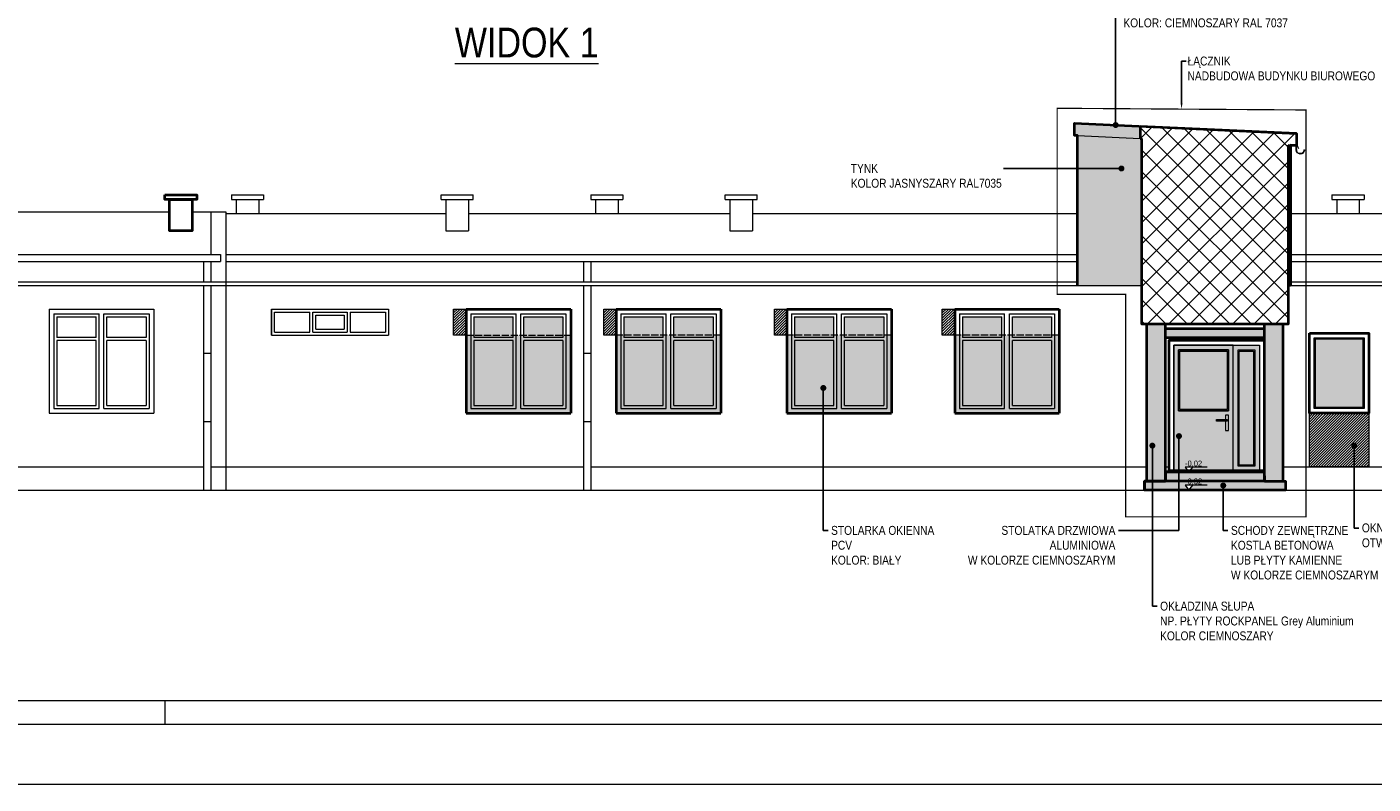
# Model space of a CAD drawing. Header units: millimetres. Extents: x 17147 to 52214, y -18116 to -4632.
# Tile 181 of 186: x 44922 to 47187, y -9716 to -8443. Entities that reach past the tile are written whole.
import ezdxf
from ezdxf import colors
from ezdxf.entities.mleader import LeaderData, LeaderLine
from ezdxf.math import Vec2, Vec3

# ---------------------------------------------------------------- set-up
doc = ezdxf.new("R2010")
doc.units = ezdxf.units.MM
doc.linetypes.add('3', pattern=[1, 0.5, -0.5])
doc.linetypes.add('ACAD_ISO02W100', pattern=[15, 12, -3])
for name, color, linetype, lineweight in [('A-OKN', 154, 'Continuous', 9), ('A-opis', 130, 'Continuous', 9), ('A-sciana_osłonowa', 152, 'Continuous', 15), ('A_SCINAN_PROJ_DZIALOWA', 5, 'Continuous', 30), ('A_w_widoku', 253, 'Continuous', 13), ('ELEWACJA_ISTNIEJACA', 253, 'Continuous', 13), ('elewacja_kolor', 253, 'Continuous', 0), ('ELEWACJA_PROJ_CIENKA', 140, 'Continuous', 18), ('ELEWACJA_PROJ_GRUBA', 4, 'Continuous', 40)]:
    doc.layers.add(name, color=color, linetype=linetype, lineweight=lineweight)
doc.layers.add('A_SCIANA DO WYBURZENIA', color=7, linetype='ACAD_ISO02W100', lineweight=18, true_color=0xf7833b)
doc.layers.add('r-ramka', color=7, linetype='Continuous', lineweight=0, true_color=0x727169)
doc.styles.get("Standard").update_dxf_attribs({"font": 'ARIALN.TTF'})

# ---------------------------------------------------------------- blocks, each defined once
blk = doc.blocks.new('_Dot')
at = {"color": 0, "linetype": 'ByBlock', "lineweight": -2}
blk.add_line((-0.5, 0), (-1, 0), dxfattribs=at)
at = {"color": 0, "linetype": 'ByBlock', "const_width": 0.5}
blk.add_lwpolyline([(-0.25, 0, 1), (0.25, 0, 1)], format="xyb", close=True, dxfattribs=at)

msp = doc.modelspace()

# ---------------------------------------------------------------- hatches: boundary and pattern name
at = {"layer": 'A-opis', "true_color": 0x575757, "transparency": 33554585}
h = msp.add_hatch(color=251, dxfattribs=at)
h.dxf.hatch_style = 1
h.paths.add_polyline_path([(46795.6, -8609.6), (46684.8, -8604.4), (46684.8, -8625.1), (46690.2, -8625.4), (46795.6, -8630.1)])
h = msp.add_hatch(color=251, dxfattribs=at)
h.dxf.hatch_style = 1
h.paths.add_polyline_path([(46837.8, -8942.3), (46806.8, -8942.3), (46806.8, -9206.3), (46837.8, -9206.3), (46837.8, -9191.3)])
h = msp.add_hatch(color=251, dxfattribs=at)
h.dxf.hatch_style = 1
h.paths.add_polyline_path([(47035.8, -8942.3), (47004.8, -8942.3), (47004.8, -9206.3), (47035.8, -9206.3)])
h = msp.add_hatch(color=251, dxfattribs=at)
h.dxf.hatch_style = 1
h.paths.add_polyline_path([(47004.8, -8949.8), (46837.8, -8949.8), (46837.8, -8964.8), (47004.8, -8964.8)])
h = msp.add_hatch(color=251, dxfattribs=at)
h.dxf.hatch_style = 1
h.paths.add_polyline_path([(46952.1, -8977.6), (46852.1, -8977.6), (46852.1, -9189.3), (46875.9, -9189.3), (46871, -9183.1), (46883.9, -9183.1), (46879.1, -9189.3), (46952.1, -9189.3)])
h.paths.add_polyline_path([(46944.1, -8985.6), (46944.1, -9087.9), (46860.1, -9087.9), (46860.1, -8985.6)], flags=16)
h.paths.add_polyline_path([(46942.1, -8987.6), (46942.1, -9085.9), (46862.1, -9085.9), (46862.1, -8987.6)], flags=0)
h.paths.add_polyline_path([(46939, -9095.2), (46944.1, -9095.2), (46944.1, -9121.1), (46939, -9121.1), (46939, -9105.7), (46923.9, -9105.7), (46923.9, -9102.8), (46939, -9102.8)], flags=16)
h.paths.add_polyline_path([(46868.3, -9186.8), (46898.1, -9186.8), (46898.1, -9166.8), (46868.3, -9166.8)], flags=24)
h = msp.add_hatch(color=251, dxfattribs=at)
h.dxf.hatch_style = 1
h.paths.add_polyline_path([(46996.1, -8977.6), (46952.1, -8977.6), (46952.1, -9189.3), (46996.1, -9189.3)])
h.paths.add_polyline_path([(46960.1, -8985.6), (46988.1, -8985.6), (46988.1, -9181.3), (46960.1, -9181.3)], flags=16)
h.paths.add_polyline_path([(46962.1, -8987.6), (46986.1, -8987.6), (46986.1, -9179.3), (46962.1, -9179.3)], flags=0)
h = msp.add_hatch(color=251, dxfattribs=at)
h.dxf.hatch_style = 1
h.paths.add_polyline_path([(47004.8, -9197.5), (47004.8, -9191.3), (46837.8, -9191.3), (46837.8, -9206.3), (47004.8, -9206.3)])
h = msp.add_hatch(color=251, dxfattribs=at)
h.dxf.hatch_style = 1
h.paths.add_polyline_path([(47039.8, -9212.5), (47039.8, -9206.3), (47004.8, -9206.3), (46837.8, -9206.3), (46802.8, -9206.3), (46802.8, -9221.3), (46837.8, -9221.3), (46877.5, -9221.3), (46871, -9213.1), (46883.9, -9213.1), (46877.5, -9221.3), (47039.8, -9221.3)])
at = {"layer": 'A_SCIANA DO WYBURZENIA', "transparency": 33554687}
h = msp.add_hatch(dxfattribs=at)
h.set_pattern_fill('DOTS', color=256)
h.set_pattern_definition([(0, (5500.9736, -2150.9971), (0.79375, 1.5875), [0, -1.5875])])
h.paths.add_polyline_path([(45837.2, -9092.3), (45661.2, -9092.3), (45661.2, -8961), (45837.2, -8961)])
h = msp.add_hatch(dxfattribs=at)
h.set_pattern_fill('DOTS', color=256)
h.set_pattern_definition([(0, (5753.4736, -2150.9971), (0.79375, 1.5875), [0, -1.5875])])
h.paths.add_polyline_path([(46089.7, -9092.3), (45913.7, -9092.3), (45913.7, -8961), (46089.7, -8961)])
h = msp.add_hatch(dxfattribs=at)
h.set_pattern_fill('DOTS', color=256)
h.set_pattern_definition([(0, (6040.7236, -2150.9971), (0.79375, 1.5875), [0, -1.5875])])
h.paths.add_polyline_path([(46376.9, -9092.3), (46200.9, -9092.3), (46200.9, -8961), (46376.9, -8961)])
h = msp.add_hatch(dxfattribs=at)
h.set_pattern_fill('DOTS', color=256)
h.set_pattern_definition([(0, (6323.2236, -2150.9971), (0.79375, 1.5875), [0, -1.5875])])
h.paths.add_polyline_path([(46659.4, -9092.3), (46483.4, -9092.3), (46483.4, -8961), (46659.4, -8961)])
at = {"layer": 'A_SCINAN_PROJ_DZIALOWA', "lineweight": 9}
h = msp.add_hatch(dxfattribs=at)
h.set_pattern_fill('ANSI37', color=256, scale=8)
h.paths.add_polyline_path([(47044.2, -8641.4), (47058.4, -8642.1), (47058.4, -8621.8), (46795.6, -8609.8), (46795.6, -8630.1), (46798.3, -8630.3), (46798.3, -8942.3), (47044.3, -8942.3), (47044.3, -8923.3)])
h = msp.add_hatch(dxfattribs=at)
h.set_pattern_fill('ANSI31', color=256)
h.set_pattern_definition([(45, (4678.2236, -2150.997), (-2.24506403, 2.24506403), [])])
h.paths.add_polyline_path([(45640.2, -8917.3), (45661.2, -8917.3), (45661.2, -8961), (45640.2, -8961)])
h = msp.add_hatch(dxfattribs=at)
h.set_pattern_fill('ANSI31', color=256)
h.set_pattern_definition([(45, (4930.7236, -2150.997), (-2.24506403, 2.24506403), [])])
h.paths.add_polyline_path([(45892.7, -8917.3), (45913.7, -8917.3), (45913.7, -8961), (45892.7, -8961)])
h = msp.add_hatch(dxfattribs=at)
h.set_pattern_fill('ANSI31', color=256)
h.set_pattern_definition([(45, (5217.9736, -2150.997), (-2.24506403, 2.24506403), [])])
h.paths.add_polyline_path([(46179.9, -8917.3), (46200.9, -8917.3), (46200.9, -8961), (46179.9, -8961)])
h = msp.add_hatch(dxfattribs=at)
h.set_pattern_fill('ANSI31', color=256)
h.set_pattern_definition([(45, (5500.4736, -2150.997), (-2.24506403, 2.24506403), [])])
h.paths.add_polyline_path([(46462.4, -8917.3), (46483.4, -8917.3), (46483.4, -8961), (46462.4, -8961)])
h = msp.add_hatch(dxfattribs=at)
h.set_pattern_fill('ANSI31', color=256)
h.set_pattern_definition([(45, (-75.992, -617.3512), (-2.24506403, 2.24506403), [])])
h.paths.add_polyline_path([(47080.2, -9092.3), (47180.2, -9092.3), (47180.2, -9182.3), (47080.2, -9182.3)])
at = {"layer": 'ELEWACJA_ISTNIEJACA', "lineweight": 9, "true_color": 0x999999, "transparency": 33554534}
h = msp.add_hatch(color=253, dxfattribs=at)
h.dxf.hatch_style = 1
h.paths.add_polyline_path([(46798.3, -8630.3), (46795.6, -8630.1), (46690.2, -8625.4), (46690.2, -8877.3), (46798.3, -8877.3)])
at = {"layer": 'elewacja_kolor', "lineweight": 9, "true_color": 0x94e4ff, "transparency": 33554534}
h = msp.add_hatch(color=141, dxfattribs=at)
h.dxf.hatch_style = 1
h.paths.add_polyline_path([(45740.2, -8930.3), (45674.2, -8930.3), (45674.2, -8965), (45740.2, -8965)])
h = msp.add_hatch(color=141, dxfattribs=at)
h.dxf.hatch_style = 1
h.paths.add_polyline_path([(45824.2, -8930.3), (45758.2, -8930.3), (45758.2, -8965), (45824.2, -8965)])
h = msp.add_hatch(color=141, dxfattribs=at)
h.dxf.hatch_style = 1
h.paths.add_polyline_path([(45992.7, -8930.3), (45926.7, -8930.3), (45926.7, -8965), (45992.7, -8965)])
h = msp.add_hatch(color=141, dxfattribs=at)
h.dxf.hatch_style = 1
h.paths.add_polyline_path([(46076.7, -8930.3), (46010.7, -8930.3), (46010.7, -8965), (46076.7, -8965)])
h = msp.add_hatch(color=141, dxfattribs=at)
h.dxf.hatch_style = 1
h.paths.add_polyline_path([(46279.9, -8930.3), (46213.9, -8930.3), (46213.9, -8965), (46279.9, -8965)])
h = msp.add_hatch(color=141, dxfattribs=at)
h.dxf.hatch_style = 1
h.paths.add_polyline_path([(46363.9, -8930.3), (46297.9, -8930.3), (46297.9, -8965), (46363.9, -8965)])
h = msp.add_hatch(color=141, dxfattribs=at)
h.dxf.hatch_style = 1
h.paths.add_polyline_path([(46562.4, -8930.3), (46496.4, -8930.3), (46496.4, -8965), (46562.4, -8965)])
h = msp.add_hatch(color=141, dxfattribs=at)
h.dxf.hatch_style = 1
h.paths.add_polyline_path([(46646.4, -8930.3), (46580.4, -8930.3), (46580.4, -8965), (46646.4, -8965)])
h = msp.add_hatch(color=141, dxfattribs=at)
h.dxf.hatch_style = 1
h.paths.add_polyline_path([(47170.2, -8967.3), (47090.2, -8967.3), (47090.2, -9082.3), (47170.2, -9082.3)])
h = msp.add_hatch(color=141, dxfattribs=at)
h.dxf.hatch_style = 1
h.paths.add_polyline_path([(45740.2, -8970), (45674.2, -8970), (45674.2, -9079.3), (45740.2, -9079.3)])
h = msp.add_hatch(color=141, dxfattribs=at)
h.dxf.hatch_style = 1
h.paths.add_polyline_path([(45824.2, -8970), (45758.2, -8970), (45758.2, -9079.3), (45824.2, -9079.3)])
h = msp.add_hatch(color=141, dxfattribs=at)
h.dxf.hatch_style = 1
h.paths.add_polyline_path([(45992.7, -8970), (45926.7, -8970), (45926.7, -9079.3), (45992.7, -9079.3)])
h = msp.add_hatch(color=141, dxfattribs=at)
h.dxf.hatch_style = 1
h.paths.add_polyline_path([(46076.7, -8970), (46010.7, -8970), (46010.7, -9079.3), (46076.7, -9079.3)])
h = msp.add_hatch(color=141, dxfattribs=at)
h.dxf.hatch_style = 1
h.paths.add_polyline_path([(46279.9, -8970), (46213.9, -8970), (46213.9, -9079.3), (46279.9, -9079.3)])
h = msp.add_hatch(color=141, dxfattribs=at)
h.dxf.hatch_style = 1
h.paths.add_polyline_path([(46363.9, -8970), (46297.9, -8970), (46297.9, -9079.3), (46363.9, -9079.3)])
h = msp.add_hatch(color=141, dxfattribs=at)
h.dxf.hatch_style = 1
h.paths.add_polyline_path([(46562.4, -8970), (46496.4, -8970), (46496.4, -9079.3), (46562.4, -9079.3)])
h = msp.add_hatch(color=141, dxfattribs=at)
h.dxf.hatch_style = 1
h.paths.add_polyline_path([(46646.4, -8970), (46580.4, -8970), (46580.4, -9079.3), (46646.4, -9079.3)])
h = msp.add_hatch(color=141, dxfattribs=at)
h.dxf.hatch_style = 1
h.paths.add_polyline_path([(46942.1, -8987.6), (46862.1, -8987.6), (46862.1, -9085.9), (46942.1, -9085.9)])
h = msp.add_hatch(color=141, dxfattribs=at)
h.dxf.hatch_style = 1
h.paths.add_polyline_path([(46986.1, -8987.6), (46962.1, -8987.6), (46962.1, -9179.3), (46986.1, -9179.3)])

# ---------------------------------------------------------------- linework, layer by layer
at = {"layer": 'A-OKN'}
msp.add_line((47080.2, -8957.3), (47180.2, -8957.3), dxfattribs=at)
at = {"layer": 'A-opis', "linetype": '3', "ltscale": 30, "const_width": 2}
msp.add_lwpolyline([(46655.8, -8579.4), (46655.8, -8892.3), (46771.1, -8892.3), (46771.1, -9266.4), (47074.5, -9266.4), (47074.5, -8582.3), (46655.8, -8579.4)], dxfattribs=at)
at = {"layer": 'A-opis'}
for points in [[(46690.2, -8625.4), (46795.6, -8630.1)], [(46690.2, -8877.3), (46798.3, -8877.3)], [(46908, -9183.1), (46871, -9183.1), (46877.5, -9191.3), (46883.9, -9183.1)], [(46908, -9213.1), (46871, -9213.1), (46877.5, -9221.3), (46883.9, -9213.1)]]:
    msp.add_lwpolyline(points, dxfattribs=at)
at = {"layer": 'A-sciana_osłonowa'}
msp.add_lwpolyline([(47058.4, -8642.1), (47058.4, -8621.8)], dxfattribs=at)
at = {"layer": 'A_SCIANA DO WYBURZENIA', "lineweight": 9}
for points in [[(45837.2, -9092.3), (45661.2, -9092.3), (45661.2, -8961), (45837.2, -8961)], [(46089.7, -8961), (45913.7, -8961), (45913.7, -9092.3), (46089.7, -9092.3)], [(46376.9, -8961), (46200.9, -8961), (46200.9, -9092.3), (46376.9, -9092.3)], [(46659.4, -8961), (46483.4, -8961), (46483.4, -9092.3), (46659.4, -9092.3)]]:
    msp.add_lwpolyline(points, close=True, dxfattribs=at)
at = {"layer": 'A_SCINAN_PROJ_DZIALOWA', "lineweight": 9}
for points in [[(45640.2, -8917.3), (45661.2, -8917.3), (45661.2, -8961), (45640.2, -8961)], [(45892.7, -8917.3), (45913.7, -8917.3), (45913.7, -8961), (45892.7, -8961)], [(46179.9, -8917.3), (46200.9, -8917.3), (46200.9, -8961), (46179.9, -8961)], [(46462.4, -8917.3), (46483.4, -8917.3), (46483.4, -8961), (46462.4, -8961)], [(47080.2, -9092.3), (47180.2, -9092.3), (47180.2, -9182.3), (47080.2, -9182.3)]]:
    msp.add_lwpolyline(points, close=True, dxfattribs=at)
at = {"layer": 'A_w_widoku'}
msp.add_lwpolyline([(46837.8, -9189.3), (47004.8, -9189.3), (47004.8, -9191.3)], dxfattribs=at)
at = {"layer": 'ELEWACJA_ISTNIEJACA'}
for p, q in [((45266.2, -8725), (45320.2, -8725)), ((45266.2, -8725), (45266.2, -8733)), ((45266.2, -8733), (45320.2, -8733)), ((45274.2, -8733), (45274.2, -8756.3)), ((45312.2, -8733), (45312.2, -8756.3)), ((45320.2, -8725), (45320.2, -8733)), ((45619.2, -8733), (45619.2, -8725)), ((45619.2, -8725), (45673.2, -8725)), ((45619.2, -8733), (45673.2, -8733)), ((45627.2, -8733), (45627.2, -8785.3)), ((45665.2, -8733), (45665.2, -8785.3)), ((45673.2, -8733), (45673.2, -8725)), ((45871.2, -8725), (45925.2, -8725)), ((45871.2, -8725), (45871.2, -8733)), ((45871.2, -8733), (45925.2, -8733)), ((45879.2, -8733), (45879.2, -8756.3)), ((45917.2, -8733), (45917.2, -8756.3)), ((45925.2, -8725), (45925.2, -8733)), ((46097.2, -8733), (46097.2, -8725)), ((46097.2, -8725), (46151.2, -8725)), ((46097.2, -8733), (46151.2, -8733)), ((46105.2, -8733), (46105.2, -8785.3)), ((46143.2, -8733), (46143.2, -8785.3)), ((46151.2, -8733), (46151.2, -8725)), ((47118.2, -8725), (47118.2, -8733)), ((47118.2, -8725), (47172.2, -8725)), ((47118.2, -8733), (47172.2, -8733)), ((47126.2, -8733), (47126.2, -8756.3)), ((47164.2, -8733), (47164.2, -8756.3)), ((47172.2, -8725), (47172.2, -8733)), ((44815.7, -8753.3), (45061.7, -8753.3)), ((45061.7, -8753.3), (45162.3, -8753.3)), ((45200.3, -8753.3), (45231.7, -8753.3)), ((45231.7, -8753.3), (45256.7, -8753.3)), ((45231.7, -8753.3), (45231.7, -8825.3)), ((45256.7, -8753.3), (45256.7, -9221.3)), ((45256.7, -8756.3), (45627.2, -8756.3)), ((45665.2, -8756.3), (46105.2, -8756.3)), ((46143.2, -8756.3), (46690.2, -8756.3)), ((47048.2, -8756.3), (47430.2, -8756.3)), ((45627.2, -8785.3), (45665.2, -8785.3)), ((46105.2, -8785.3), (46143.2, -8785.3)), ((44028.2, -8825.3), (45247.7, -8825.3)), ((45247.7, -8825.3), (45247.7, -8837.3)), ((45256.7, -8825.3), (46690.2, -8825.3)), ((47048.2, -8825.3), (47706.2, -8825.3)), ((44028.2, -8837.3), (45247.7, -8837.3)), ((45219.2, -8837.3), (45219.2, -8871.3)), ((45231.7, -8837.3), (45231.7, -8871.3)), ((45256.7, -8837.3), (46690.2, -8837.3)), ((45858.7, -8837.3), (45858.7, -8871.3)), ((45871.2, -8837.3), (45871.2, -8871.3)), ((47048.2, -8837.3), (47706.2, -8837.3)), ((44019.2, -8871.3), (45256.7, -8871.3)), ((44019.2, -8877.3), (45256.7, -8877.3)), ((45219.2, -8877.3), (45219.2, -9221.3)), ((45231.7, -8877.3), (45231.7, -9221.3)), ((45256.7, -8871.3), (46690.2, -8871.3)), ((45256.7, -8877.3), (46690.2, -8877.3)), ((45858.7, -8877.3), (45858.7, -9221.3)), ((45871.2, -8877.3), (45871.2, -9221.3)), ((47048.2, -8871.3), (47706.2, -8871.3)), ((47048.2, -8877.3), (47706.2, -8877.3)), ((44959.7, -8917.3), (45135.7, -8917.3)), ((44959.7, -8917.3), (44959.7, -9092.3)), ((45135.7, -8917.3), (45135.7, -9092.3)), ((45333.7, -8961), (45333.7, -8917.3)), ((45333.7, -8917.3), (45333.7, -8961)), ((45333.7, -8917.3), (45530.7, -8917.3)), ((45333.7, -8917.3), (45333.7, -8961)), ((45338.7, -8956), (45338.7, -8922.3)), ((45338.7, -8922.3), (45398.2, -8922.3)), ((45398.2, -8956), (45398.2, -8922.3)), ((45403.2, -8956), (45403.2, -8922.3)), ((45403.2, -8922.3), (45461.2, -8922.3)), ((45461.2, -8922.3), (45461.2, -8956)), ((45466.2, -8922.3), (45466.2, -8956)), ((45466.2, -8922.3), (45525.7, -8922.3)), ((45525.7, -8922.3), (45525.7, -8956)), ((45530.7, -8917.3), (45530.7, -8961)), ((45530.7, -8917.3), (45530.7, -8961)), ((44967.7, -8925.3), (45043.7, -8925.3)), ((44967.7, -8925.3), (44967.7, -9084.3)), ((44972.7, -8930.3), (45038.7, -8930.3)), ((44972.7, -8930.3), (44972.7, -8965)), ((45038.7, -8965), (45038.7, -8930.3)), ((45043.7, -9084.3), (45043.7, -8925.3)), ((45051.7, -9084.3), (45051.7, -8925.3)), ((45051.7, -8925.3), (45127.7, -8925.3)), ((45056.7, -8965), (45056.7, -8930.3)), ((45056.7, -8930.3), (45122.7, -8930.3)), ((45122.7, -8930.3), (45122.7, -8965)), ((45127.7, -8925.3), (45127.7, -9084.3)), ((45408.2, -8951), (45408.2, -8927.3)), ((45408.2, -8927.3), (45456.2, -8927.3)), ((45456.2, -8927.3), (45456.2, -8951)), ((45038.7, -8965), (44972.7, -8965)), ((45122.7, -8965), (45056.7, -8965)), ((45333.7, -8961), (45530.7, -8961)), ((45338.7, -8956), (45398.2, -8956)), ((45403.2, -8956), (45461.2, -8956)), ((45408.2, -8951), (45456.2, -8951)), ((45466.2, -8956), (45525.7, -8956)), ((45038.7, -8970), (44972.7, -8970)), ((44972.7, -8970), (44972.7, -9079.3)), ((45038.7, -9079.3), (45038.7, -8970)), ((45056.7, -9079.3), (45056.7, -8970)), ((45122.7, -8970), (45056.7, -8970)), ((45122.7, -8970), (45122.7, -9079.3)), ((45219.2, -8991.3), (45231.7, -8991.3)), ((45858.7, -8991.3), (45871.2, -8991.3)), ((44972.7, -9079.3), (45038.7, -9079.3)), ((45056.7, -9079.3), (45122.7, -9079.3)), ((44959.7, -9092.3), (45135.7, -9092.3)), ((44967.7, -9084.3), (45043.7, -9084.3)), ((45051.7, -9084.3), (45127.7, -9084.3)), ((45219.2, -9106.3), (45231.7, -9106.3)), ((45858.7, -9106.3), (45871.2, -9106.3)), ((44056.7, -9182.3), (45219.2, -9182.3)), ((45231.7, -9182.3), (45858.7, -9182.3)), ((45871.2, -9182.3), (46806.8, -9182.3)), ((46837.8, -9182.3), (46844.1, -9182.3)), ((47004.1, -9182.3), (47004.8, -9182.3)), ((47035.8, -9182.3), (47105.9, -9182.3)), ((47105.9, -9182.3), (47675.2, -9182.3)), ((43760.1, -9221.3), (47827, -9221.3))]:
    msp.add_line(p, q, dxfattribs=at)
at = {"layer": 'ELEWACJA_PROJ_CIENKA', "linetype": 'Continuous'}
for p, q in [((47061.9, -8647), (47060.4, -8642.8)), ((45669.2, -8925.3), (45745.2, -8925.3)), ((45669.2, -8925.3), (45669.2, -9084.3)), ((45674.2, -8930.3), (45740.2, -8930.3)), ((45674.2, -8930.3), (45674.2, -8965)), ((45740.2, -8965), (45740.2, -8930.3)), ((45745.2, -9084.3), (45745.2, -8925.3)), ((45753.2, -9084.3), (45753.2, -8925.3)), ((45753.2, -8925.3), (45829.2, -8925.3)), ((45758.2, -8965), (45758.2, -8930.3)), ((45758.2, -8930.3), (45824.2, -8930.3)), ((45824.2, -8930.3), (45824.2, -8965)), ((45829.2, -8925.3), (45829.2, -9084.3)), ((45921.7, -8925.3), (45997.7, -8925.3)), ((45921.7, -8925.3), (45921.7, -9084.3)), ((45926.7, -8930.3), (45992.7, -8930.3)), ((45926.7, -8930.3), (45926.7, -8965)), ((45992.7, -8965), (45992.7, -8930.3)), ((45997.7, -9084.3), (45997.7, -8925.3)), ((46005.7, -9084.3), (46005.7, -8925.3)), ((46005.7, -8925.3), (46081.7, -8925.3)), ((46010.7, -8965), (46010.7, -8930.3)), ((46010.7, -8930.3), (46076.7, -8930.3)), ((46076.7, -8930.3), (46076.7, -8965)), ((46081.7, -8925.3), (46081.7, -9084.3)), ((46208.9, -8925.3), (46284.9, -8925.3)), ((46208.9, -8925.3), (46208.9, -9084.3)), ((46213.9, -8930.3), (46279.9, -8930.3)), ((46213.9, -8930.3), (46213.9, -8965)), ((46279.9, -8965), (46279.9, -8930.3)), ((46284.9, -9084.3), (46284.9, -8925.3)), ((46292.9, -9084.3), (46292.9, -8925.3)), ((46292.9, -8925.3), (46368.9, -8925.3)), ((46297.9, -8965), (46297.9, -8930.3)), ((46297.9, -8930.3), (46363.9, -8930.3)), ((46363.9, -8930.3), (46363.9, -8965)), ((46368.9, -8925.3), (46368.9, -9084.3)), ((46491.4, -8925.3), (46567.4, -8925.3)), ((46491.4, -8925.3), (46491.4, -9084.3)), ((46496.4, -8930.3), (46562.4, -8930.3)), ((46496.4, -8930.3), (46496.4, -8965)), ((46562.4, -8965), (46562.4, -8930.3)), ((46567.4, -9084.3), (46567.4, -8925.3)), ((46575.4, -9084.3), (46575.4, -8925.3)), ((46575.4, -8925.3), (46651.4, -8925.3)), ((46580.4, -8965), (46580.4, -8930.3)), ((46580.4, -8930.3), (46646.4, -8930.3)), ((46646.4, -8930.3), (46646.4, -8965)), ((46651.4, -8925.3), (46651.4, -9084.3)), ((45740.2, -8965), (45674.2, -8965)), ((45824.2, -8965), (45758.2, -8965)), ((45992.7, -8965), (45926.7, -8965)), ((46076.7, -8965), (46010.7, -8965)), ((46279.9, -8965), (46213.9, -8965)), ((46363.9, -8965), (46297.9, -8965)), ((46562.4, -8965), (46496.4, -8965)), ((46646.4, -8965), (46580.4, -8965)), ((45740.2, -8970), (45674.2, -8970)), ((45674.2, -8970), (45674.2, -9079.3)), ((45740.2, -9079.3), (45740.2, -8970)), ((45758.2, -9079.3), (45758.2, -8970)), ((45824.2, -8970), (45758.2, -8970)), ((45824.2, -8970), (45824.2, -9079.3)), ((45992.7, -8970), (45926.7, -8970)), ((45926.7, -8970), (45926.7, -9079.3)), ((45992.7, -9079.3), (45992.7, -8970)), ((46010.7, -9079.3), (46010.7, -8970)), ((46076.7, -8970), (46010.7, -8970)), ((46076.7, -8970), (46076.7, -9079.3)), ((46279.9, -8970), (46213.9, -8970)), ((46213.9, -8970), (46213.9, -9079.3)), ((46279.9, -9079.3), (46279.9, -8970)), ((46297.9, -9079.3), (46297.9, -8970)), ((46363.9, -8970), (46297.9, -8970)), ((46363.9, -8970), (46363.9, -9079.3)), ((46562.4, -8970), (46496.4, -8970)), ((46496.4, -8970), (46496.4, -9079.3)), ((46562.4, -9079.3), (46562.4, -8970)), ((46580.4, -9079.3), (46580.4, -8970)), ((46646.4, -8970), (46580.4, -8970)), ((46646.4, -8970), (46646.4, -9079.3)), ((45674.2, -9079.3), (45740.2, -9079.3)), ((45758.2, -9079.3), (45824.2, -9079.3)), ((45926.7, -9079.3), (45992.7, -9079.3)), ((46010.7, -9079.3), (46076.7, -9079.3)), ((46213.9, -9079.3), (46279.9, -9079.3)), ((46297.9, -9079.3), (46363.9, -9079.3)), ((46496.4, -9079.3), (46562.4, -9079.3)), ((46580.4, -9079.3), (46646.4, -9079.3)), ((45669.2, -9084.3), (45745.2, -9084.3)), ((45753.2, -9084.3), (45829.2, -9084.3)), ((45921.7, -9084.3), (45997.7, -9084.3)), ((46005.7, -9084.3), (46081.7, -9084.3)), ((46208.9, -9084.3), (46284.9, -9084.3)), ((46292.9, -9084.3), (46368.9, -9084.3)), ((46491.4, -9084.3), (46567.4, -9084.3)), ((46575.4, -9084.3), (46651.4, -9084.3))]:
    msp.add_line(p, q, dxfattribs=at)
at = {"layer": 'ELEWACJA_PROJ_CIENKA'}
for p, q in [((47061.2, -8645.7), (47061.7, -8647.1)), ((47061.7, -8647.1), (47061.9, -8647))]:
    msp.add_line(p, q, dxfattribs=at)
at = {"layer": 'ELEWACJA_PROJ_CIENKA', "linetype": 'Continuous'}
for points in [[(47060.4, -8642.8), (47048.2, -8641.8)], [(47058.6, -8649.2), (47059.1, -8649.8), (47059.2, -8649.7), (47058.4, -8648.7)], [(47071.6, -8650.2), (47071.8, -8650.2)], [(46939, -9105.7), (46939, -9121.1), (46944.1, -9121.1), (46944.1, -9095.2), (46939, -9095.2), (46939, -9102.8)]]:
    msp.add_lwpolyline(points, dxfattribs=at)
for points in [[(47071.6, -8650.1, -0.95968), (47058.4, -8649.5), (47058.4, -8642.9), (47048.2, -8642.3)], [(47071.8, -8650.1, -0.959674), (47058.1, -8649.5), (47058.1, -8643.1), (47048.2, -8642.5)], [(47071.3, -8649.3, -1.010178), (47058.5, -8649), (47059, -8649.6)]]:
    msp.add_lwpolyline(points, format="xyb", dxfattribs=at)
for points in [[(47088.2, -8965.3), (47172.2, -8965.3), (47172.2, -9084.3), (47088.2, -9084.3)], [(47090.2, -8967.3), (47170.2, -8967.3), (47170.2, -9082.3), (47090.2, -9082.3)], [(46852.1, -9189.3), (46852.1, -8977.6), (46996.1, -8977.6), (46996.1, -9189.3)], [(46852.1, -9189.3), (46952.1, -9189.3), (46952.1, -8977.6), (46852.1, -8977.6)], [(46860.1, -9087.9), (46944.1, -9087.9), (46944.1, -8985.6), (46860.1, -8985.6)], [(46860.1, -8985.6), (46944.1, -8985.6), (46944.1, -9087.9), (46860.1, -9087.9)], [(46862.1, -8987.6), (46942.1, -8987.6), (46942.1, -9085.9), (46862.1, -9085.9)], [(46952.1, -8977.6), (46996.1, -8977.6), (46996.1, -9189.3), (46952.1, -9189.3)], [(46960.1, -8985.6), (46988.1, -8985.6), (46988.1, -9181.3), (46960.1, -9181.3)], [(46962.1, -8987.6), (46986.1, -8987.6), (46986.1, -9179.3), (46962.1, -9179.3)], [(46923.9, -9102.8), (46942.1, -9102.8), (46942.1, -9105.7), (46923.9, -9105.7)]]:
    msp.add_lwpolyline(points, close=True, dxfattribs=at)
msp.add_spline([(47071.3, -8649.5), (47071.4, -8649.1), (47071.9, -8649.2), (47071.6, -8649.8), (47071.4, -8649.6), (47071.5, -8649.4)], degree=3, dxfattribs=at)
at = {"layer": 'ELEWACJA_PROJ_GRUBA'}
for p, q in [((47058.4, -8621.8), (46795.6, -8609.8)), ((46795.6, -8630.1), (46798.3, -8630.3)), ((47044.2, -8641.4), (47058.4, -8642.1)), ((45661.2, -8917.3), (45837.2, -8917.3)), ((45661.2, -8917.3), (45661.2, -9092.3)), ((45837.2, -8917.3), (45837.2, -9092.3)), ((45913.7, -8917.3), (46089.7, -8917.3)), ((45913.7, -8917.3), (45913.7, -9092.3)), ((46089.7, -8917.3), (46089.7, -9092.3)), ((46200.9, -8917.3), (46376.9, -8917.3)), ((46200.9, -8917.3), (46200.9, -9092.3)), ((46376.9, -8917.3), (46376.9, -9092.3)), ((46483.4, -8917.3), (46659.4, -8917.3)), ((46483.4, -8917.3), (46483.4, -9092.3)), ((46659.4, -8917.3), (46659.4, -9092.3)), ((46837.8, -8949.8), (47004.8, -8949.8)), ((46837.8, -8964.8), (47004.8, -8964.8)), ((45661.2, -9092.3), (45837.2, -9092.3)), ((45913.7, -9092.3), (46089.7, -9092.3)), ((46200.9, -9092.3), (46376.9, -9092.3)), ((46483.4, -9092.3), (46659.4, -9092.3))]:
    msp.add_line(p, q, dxfattribs=at)
for points in [[(46690.2, -8877.3), (46690.2, -8625.4), (46684.8, -8625.1), (46684.8, -8604.4), (47058.4, -8621.8), (47058.4, -8642.1), (47048.2, -8641.6), (47048.2, -8877.3)], [(46795.6, -8609.8), (46795.6, -8630.1)], [(47044.3, -8923.3), (47044.3, -8942.3), (46798.3, -8942.3), (46798.3, -8630.3)], [(47044.2, -8641.2), (47044.3, -8923.3)], [(47048.2, -8877.3), (47044.3, -8877.3)], [(46806.8, -9206.3), (46806.8, -8942.3)], [(46837.8, -9206.3), (46837.8, -8942.3)], [(47004.8, -9206.3), (47004.8, -8942.3)], [(47035.8, -9206.3), (47035.8, -8942.3)], [(46844.1, -9189.3), (46844.1, -8969.6), (47004.1, -8969.6), (47004.1, -9189.3), (46844.1, -9189.3)], [(47004.8, -9191.3), (46837.8, -9191.3)], [(46837.8, -9191.3), (46837.8, -9206.3)], [(46837.8, -9206.3), (46802.8, -9206.3), (46802.8, -9221.6)], [(47039.8, -9212.5), (47039.8, -9221.3), (46837.8, -9221.3), (46802.8, -9221.3), (46802.8, -9206.3), (46837.8, -9206.3)], [(47004.8, -9206.3), (46837.8, -9206.3)], [(47004.8, -9197.5), (47004.8, -9206.3), (47039.8, -9206.3), (47039.8, -9221.3)], [(47039.8, -9212.5), (47039.8, -9221.3)]]:
    msp.add_lwpolyline(points, dxfattribs=at)
for points in [[(45154.3, -8725), (45208.3, -8725), (45208.3, -8733), (45154.3, -8733)], [(45162.3, -8733), (45200.3, -8733), (45200.3, -8785.3), (45162.3, -8785.3)], [(47080.2, -8957.3), (47180.2, -8957.3), (47180.2, -9092.3), (47080.2, -9092.3)]]:
    msp.add_lwpolyline(points, close=True, dxfattribs=at)
at = {"layer": 'r-ramka'}
for points in [[(48995.1, -5515.7), (43055.1, -5515.7), (43055.1, -9715.7), (48995.1, -9715.7), (48995.1, -5515.7)], [(45155.1, -9615.7), (45155.1, -9575.7)]]:
    msp.add_lwpolyline(points, dxfattribs=at)
for points in [[(48895.1, -5615.7), (48895.1, -9615.7), (43273.9, -9615.7), (43273.9, -5615.7)], [(48855.1, -5655.7), (48855.1, -9575.7), (43313.9, -9575.7), (43313.9, -5655.7)]]:
    msp.add_lwpolyline(points, close=True, dxfattribs=at)

# ---------------------------------------------------------------- texts
at = {"layer": 'A-opis', "color": 251, "true_color": 0x616161, "insert": (45642.3, -8443.9), "char_height": 50, "attachment_point": 1}
msp.add_mtext_dynamic_manual_height_columns('{\\LWIDOK 1}', width=582, gutter_width=12.5, heights=[0], dxfattribs=at)
at = {"layer": 'A-opis', "char_height": 9.6, "attachment_point": 1}
for s, insert in [('-0.02', (46871, -9171.9)), ('-0.32', (46871, -9201.9))]:
    msp.add_mtext_dynamic_manual_height_columns(s, width=20.999, gutter_width=60, heights=[0], dxfattribs=dict(at, insert=insert))

# ---------------------------------------------------------------- leaders
at = {"layer": 'A-opis'}
ml = msp.add_multileader_mtext('Standard', dxfattribs=at)
ml.set_content('SCHODY ZEWNĘTRZNE\\PKOSTLA BETONOWA \\PLUB PŁYTY KAMIENNE W KOLORZE CIEMNOSZARYM', color=256)
ml.set_leader_properties()
ml.set_arrow_properties(name='DOT')
ml.build(insert=Vec2(0, 0))
ml.multileader.update_dxf_attribs({"arrow_head_size": 10})
ctx = ml.context
ctx.base_point, ctx.char_height, ctx.arrow_head_size, ctx.landing_gap_size, ctx.plane_origin = Vec3(45215, -8211.9), 15, 10, 5, Vec3(45207, -8136.3)
notes = []
notes.append((ctx, [(0, (1, 1, 0), (45207, -8211.9), (1, 0), 8, [(0, [(45207, -8136.3)], 0, [])])]))
ctx.mtext.insert, ctx.mtext.flow_direction = Vec3(45220, -8204.3), 5
ml = msp.add_multileader_mtext('Standard', dxfattribs=at)
ml.set_content('POŁAĆ DACHOWA Z PŁYT WARSTOWYCH\\PKOLOR: CIEMNOSZARY RAL 7037', color=256)
ml.set_leader_properties()
ml.set_arrow_properties(name='DOT')
ml.build(insert=Vec2(0, 0))
ml.multileader.update_dxf_attribs({"arrow_head_size": 10})
ctx = ml.context
ctx.base_point, ctx.char_height, ctx.arrow_head_size, ctx.landing_gap_size, ctx.plane_origin = Vec3(46762.2, -8410.9), 15, 10, 5, Vec3(46754.2, -8497.7)
notes.append((ctx, [(0, (1, 1, 0), (46754.2, -8410.9), (1, 0), 8, [(0, [(46754.2, -8607.6)], 0, [])])]))
ctx.mtext.insert, ctx.mtext.flow_direction = Vec3(46767.2, -8403.3), 5
ml = msp.add_multileader_mtext('Standard', dxfattribs=at)
ml.set_content('ŁĄCZNIK\\PNADBUDOWA BUDYNKU BIUROWEGO', color=256)
ml.set_leader_properties()
ml.build(insert=Vec2(0, 0))
ml.multileader.update_dxf_attribs({"arrow_head_size": 10})
ctx = ml.context
ctx.base_point, ctx.char_height, ctx.arrow_head_size, ctx.plane_origin = Vec3(46873.1, -8500.1), 15, 10, Vec3(46865.1, -8580.8)
notes.append((ctx, [(0, (1, 1, 0), (46865.1, -8500.1), (1, 0), 8, [(0, [(46865.1, -8580.8)], 0, [])])]))
ctx.mtext.insert, ctx.mtext.flow_direction = Vec3(46875.1, -8492.5), 5
ml = msp.add_multileader_mtext('Standard', dxfattribs=at)
ml.set_content('TYNK\\PKOLOR JASNYSZARY RAL7035 ', color=256)
ml.set_leader_properties()
ml.set_arrow_properties(name='DOT')
ml.build(insert=Vec2(0, 0))
ml.multileader.update_dxf_attribs({"arrow_head_size": 10})
ctx = ml.context
ctx.base_point, ctx.char_height, ctx.arrow_head_size, ctx.landing_gap_size, ctx.plane_origin = Vec3(46303.5, -8680.7), 15, 10, 5, Vec3(46763.9, -8680.7)
notes.append((ctx, [(0, (1, 1, 0), (46573.5, -8680.7), (-1, 0), 8, [(0, [(46763.9, -8680.7)], 0, [])])]))
ctx.mtext.insert, ctx.mtext.flow_direction = Vec3(46308.5, -8673), 5
ml = msp.add_multileader_mtext('Standard', dxfattribs=at)
ml.set_content('STOLARKA OKIENNA \\PPCV\\PKOLOR: BIAŁY', color=256)
ml.set_leader_properties()
ml.set_arrow_properties(name='DOT')
ml.build(insert=Vec2(0, 0))
ml.multileader.update_dxf_attribs({"arrow_head_size": 10})
ctx = ml.context
ctx.base_point, ctx.char_height, ctx.arrow_head_size, ctx.landing_gap_size, ctx.plane_origin = Vec3(46270.3, -9289.3), 15, 10, 5, Vec3(46262.3, -9213.7)
notes.append((ctx, [(0, (1, 1, 0), (46262.3, -9289.3), (1, 0), 8, [(0, [(46262.3, -9049.7)], 0, [])])]))
ctx.mtext.insert, ctx.mtext.flow_direction = Vec3(46275.3, -9281.7), 5
ml = msp.add_multileader_mtext('Standard', dxfattribs=at)
ml.set_content('STOLATKA DRZWIOWA\\PALUMINIOWA\\PW KOLORZE CIEMNOSZARYM', color=256)
ml.set_leader_properties()
ml.set_arrow_properties(name='DOT')
ml.build(insert=Vec2(0, 0))
ml.multileader.update_dxf_attribs({"arrow_head_size": 10})
ctx = ml.context
ctx.base_point, ctx.char_height, ctx.arrow_head_size, ctx.landing_gap_size, ctx.plane_origin = Vec3(46502.1, -9289.3), 15, 10, 5, Vec3(46860.7, -9213.7)
ctx.text_align_type = 2
notes.append((ctx, [(0, (1, 1, 0), (46860.7, -9289.3), (-1, 0), 101.9, [(0, [(46860.7, -9130.7)], 0, [])])]))
ctx.mtext.insert, ctx.mtext.alignment, ctx.mtext.flow_direction = Vec3(46753.8, -9281.7), 3, 5
ml = msp.add_multileader_mtext('Standard', dxfattribs=at)
ml.set_content('OKŁADZINA SŁUPA\\PNP. PŁYTY ROCKPANEL Grey Aluminium \\PKOLOR CIEMNOSZARY', color=256)
ml.set_leader_properties()
ml.set_arrow_properties(name='DOT')
ml.build(insert=Vec2(0, 0))
ml.multileader.update_dxf_attribs({"arrow_head_size": 10})
ctx = ml.context
ctx.base_point, ctx.char_height, ctx.arrow_head_size, ctx.landing_gap_size, ctx.plane_origin = Vec3(46824, -9416.6), 15, 10, 5, Vec3(46816, -9146.7)
notes.append((ctx, [(0, (1, 1, 0), (46816, -9416.6), (1, 0), 8, [(0, [(46816, -9146.7)], 0, [])])]))
ctx.mtext.insert, ctx.mtext.flow_direction = Vec3(46829, -9409), 5
ml = msp.add_multileader_mtext('Standard', dxfattribs=at)
ml.set_content('OKNO W MIEJSCU \\POTWORU DRZWIOWEGO', color=256)
ml.set_leader_properties()
ml.set_arrow_properties(name='DOT')
ml.build(insert=Vec2(0, 0))
ml.multileader.update_dxf_attribs({"arrow_head_size": 10})
ctx = ml.context
ctx.base_point, ctx.char_height, ctx.arrow_head_size, ctx.landing_gap_size, ctx.plane_origin = Vec3(47163.5, -9285.2), 15, 10, 5, Vec3(47155.5, -9146.7)
notes.append((ctx, [(0, (1, 1, 0), (47155.5, -9285.2), (1, 0), 8, [(0, [(47155.5, -9146.7)], 0, [])])]))
ctx.mtext.insert, ctx.mtext.flow_direction = Vec3(47168.5, -9277.5), 5
ml = msp.add_multileader_mtext('Standard', dxfattribs=at)
ml.set_content('SCHODY ZEWNĘTRZNE\\PKOSTLA BETONOWA \\PLUB PŁYTY KAMIENNE \\PW KOLORZE CIEMNOSZARYM', color=256)
ml.set_leader_properties()
ml.set_arrow_properties(name='DOT')
ml.build(insert=Vec2(0, 0))
ml.multileader.update_dxf_attribs({"arrow_head_size": 10})
ctx = ml.context
ctx.base_point, ctx.char_height, ctx.arrow_head_size, ctx.landing_gap_size, ctx.plane_origin = Vec3(46943.2, -9289.3), 15, 10, 5, Vec3(46935.2, -9213.7)
notes.append((ctx, [(0, (1, 1, 0), (46935.2, -9289.3), (1, 0), 8, [(0, [(46935.2, -9213.7)], 0, [])])]))
ctx.mtext.insert, ctx.mtext.flow_direction = Vec3(46948.2, -9281.7), 5
for ctx, leaders in notes:
    for number, flags, end, landing, length, lines in leaders:
        leader = LeaderData()
        leader.index, (leader.has_last_leader_line, leader.has_dogleg_vector, leader.attachment_direction) = number, flags
        leader.last_leader_point, leader.dogleg_vector, leader.dogleg_length = Vec3(end), Vec3(landing), length
        for number, points, colour, breaks in lines:
            line = LeaderLine()
            line.index, line.vertices, line.color, line.breaks = number, Vec3.list(points), colors.encode_raw_color(colour), breaks
            leader.lines.append(line)
        ctx.leaders.append(leader)

doc.saveas('drawing.dxf')
